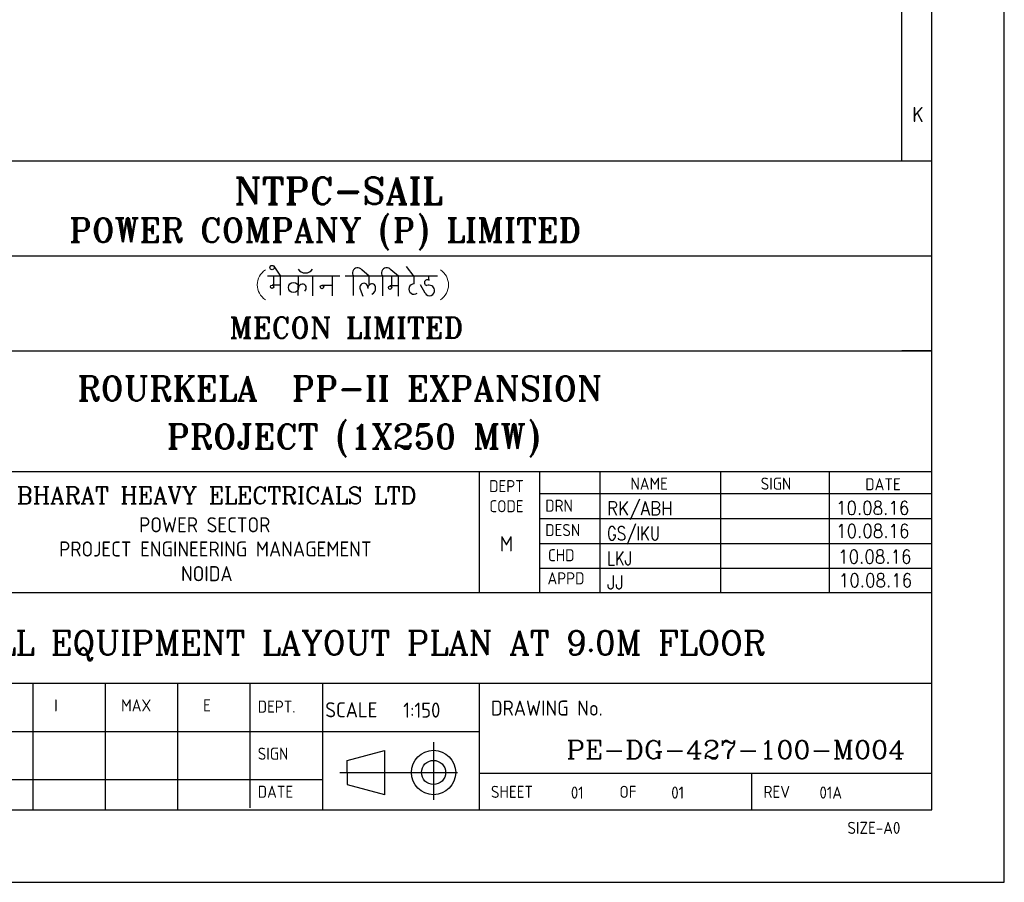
# Model space of a CAD drawing. Extents: x 18893 to 3351893, y -610358 to 406739.
# Tile 54 of 256: x 192901 to 217374, y 280589 to 302016. Entities that reach past the tile are written whole.
import ezdxf
from ezdxf.enums import TextEntityAlignment as Align

# ---------------------------------------------------------------- set-up
doc = ezdxf.new("R2010")
doc.units = 0
doc.header["$LTSCALE"] = 800
doc.header["$MEASUREMENT"] = 0
for name, pattern in [('0', [0]), ('CENTER', [2, 1.25, -0.25, 0.25, -0.25]), ('CONTINOUS', [0])]:
    doc.linetypes.add(name, pattern=pattern)
doc.layers.get('0').update_dxf_attribs({"linetype": 'CONTINUOUS'})
doc.layers.add('1', color=1, linetype='CONTINUOUS')
doc.layers.add('FORMAT', color=7, linetype='CONTINUOUS')
doc.layers.add('TEXT', color=3, linetype='CONTINUOUS', lineweight=15)
doc.styles.add('COMPLEX', font='complex')
doc.styles.add('ROMANC', font='romanc')
doc.styles.add('ROMANT', font='romant')
doc.styles.get("Standard").update_dxf_attribs({"font": 'ISO9'})

# ---------------------------------------------------------------- blocks, each defined once
blk = doc.blocks.new('A$C731D3036')
for p, q in [((-37.8, 265.66), (-37.8, 1816.5)), ((-593.64, 265.66), (-26.68, 265.66)), ((-593.64, 230.66), (-26.68, 230.66)), ((-593.64, 195.66), (-26.68, 195.66)), ((-26.68, 195.66), (-37.8, 195.66)), ((-593.64, 151.19), (-26.68, 151.19)), ((-193.39, 106.76), (-193.39, 151.19)), ((-171.15, 106.76), (-171.15, 151.19)), ((-148.92, 106.76), (-148.92, 151.19)), ((-104.45, 106.76), (-104.45, 151.19)), ((-64.43, 106.76), (-64.43, 151.19)), ((-171.15, 143.12), (-26.68, 143.12)), ((-171.15, 133.95), (-26.68, 133.95)), ((-171.15, 124.78), (-26.68, 124.78)), ((-171.15, 115.6), (-26.68, 115.6)), ((-749.28, 106.72), (-26.68, 106.72)), ((-749.28, 106.72), (-337.95, 106.72)), ((-438, 73.37), (-26.68, 73.37)), ((-357.96, 73.37), (-357.96, 26.68)), ((-331.28, 73.37), (-331.28, 26.68)), ((-304.6, 73.37), (-304.6, 26.68)), ((-277.92, 73.37), (-277.92, 27.39)), ((-251.24, 73.37), (-251.24, 26.68)), ((-193.43, 73.37), (-193.43, 26.68)), ((-438, 55.58), (-193.43, 55.58)), ((-242.14, 44.88), (-228.39, 48.56)), ((-228.39, 48.56), (-228.39, 32.2)), ((-242.14, 40.43), (-242.14, 44.88)), ((-242.14, 40.43), (-242.14, 35.98)), ((-26.68, 40.02), (-193.43, 40.02)), ((-93.19, 40.02), (-93.19, 26.74)), ((-2590.23, 37.8), (-251.24, 37.8)), ((-242.14, 35.98), (-228.39, 32.3))]:
    blk.add_line(p, q)
at = {"color": 7, "linetype": '0'}
for p, q in [((-269.11, 226.81), (-266.61, 223.21)), ((-233.94, 223.13), (-236.69, 225.54)), ((-223.14, 223.13), (-225.99, 225.52)), ((-217.39, 223.04), (-220.23, 226.71)), ((-244.82, 223.23), (-271.41, 223.23)), ((-269.15, 219.28), (-269.15, 223.21)), ((-266.61, 216.18), (-266.61, 223.21)), ((-260.1, 216.09), (-260.07, 223.21)), ((-254.69, 215.93), (-254.69, 223.23)), ((-247.55, 215.93), (-247.55, 223.23)), ((-208.85, 223.13), (-242.79, 223.13)), ((-239.78, 216.02), (-239.78, 223.13)), ((-233.94, 220.04), (-233.94, 223.13)), ((-229.02, 215.93), (-229.02, 223.13)), ((-225.68, 218.92), (-225.68, 223.13)), ((-223.14, 215.85), (-223.14, 223.13)), ((-217.41, 220.37), (-217.41, 223.13)), ((-211.96, 221.65), (-211.96, 223.11)), ((-211.78, 221.65), (-211.96, 221.65)), ((-266.61, 219.89), (-269.77, 219.89)), ((-251.38, 219.8), (-247.55, 219.8)), ((-237.3, 218.33), (-236.27, 215.83)), ((-223.14, 219.56), (-226.26, 219.56)), ((-213.41, 216.93), (-215.13, 219.93))]:
    blk.add_line(p, q, dxfattribs=at)
at = {"linetype": 'CENTER'}
for p, q in [((-210.28, 51.61), (-210.28, 30.41)), ((-244.86, 40.43), (-201.5, 40.43))]:
    blk.add_line(p, q, dxfattribs=at)
for points in [[(0, 1869.86), (-2643.59, 1869.86), (-2643.59, 0), (0, 0)], [(-26.68, 1843.18), (-2616.91, 1843.18), (-2616.91, 26.68), (-26.68, 26.68)]]:
    blk.add_lwpolyline(points, close=True)
at = {"color": 7, "linetype": '0'}
for centre, radius in [((-269.78, 226.35), 0.805), ((-269.77, 219.27), 0.626), ((-261.88, 219), 1.84), ((-251.37, 219.2), 0.635), ((-226.29, 218.94), 0.626)]:
    blk.add_circle(centre, radius, dxfattribs=at)
for radius in [8.18, 4.45]:
    blk.add_circle((-210.28, 40.43), radius)
at = {"linetype": 'Continuous', "lineweight": 0, "ltscale": 10000}
for centre, start, end in [((-268.69, 219.98), 122.6632, 237.3368), ((-211.28, 219.98), 302.663, 57.337)]:
    blk.add_arc(centre, 6.52, start, end, dxfattribs=at)
at = {"color": 7}
blk.add_arc((-257.51, 227.45), 3.1, 212.732, 327.268, dxfattribs=at)
at = {"color": 7, "linetype": '0'}
for centre, radius, start, end in [((-238.24, 224.33), 1.96, 38.0114, 218.012), ((-227.53, 224.32), 1.96, 38.0114, 218.012), ((-212.6, 220.81), 1.06, 53.3168, 262.0685), ((-258.59, 218.84), 1.44, 306.8343, 169.1555), ((-235.97, 219.04), 1.5, 359.0079, 208.1107), ((-233.04, 218.89), 1.43, 1.8057, 188.9062), ((-233.87, 218.66), 2.27, 290.5819, 6.8676), ((-217.45, 218.44), 1.93, 88.6898, 308.406), ((-211.76, 217.86), 1.9, 209.4555, 8.275), ((-212.07, 217.61), 2.26, 13.5209, 107.5128)]:
    blk.add_arc(centre, radius, start, end, dxfattribs=at)
blk.add_text('K', height=5.56).set_placement((-31.82, 282.71), align=Align.MIDDLE)
for s, height, p in [('NAME', 4.447, (-137.73, 144.55)), ('SIGN', 4.447, (-89.75, 144.55)), ('DATE', 4.447, (-51.21, 144.33)), ('DRN', 4.447, (-169.13, 136.44)), ('DESN', 4.447, (-169.13, 127.46)), ('CHD', 4.447, (-168.12, 118.2)), ('APPD', 4.447, (-168.3, 109.7)), ('I', 4.45, (-350.04, 62.91)), ('MAX', 4.447, (-325.37, 62.91)), ('E', 4.45, (-295.17, 62.91)), ('DEPT.', 4.447, (-275.05, 62.45)), ('SCALE', 5.558, (-250.16, 60.74)), ('1:150', 5.558, (-221.44, 60.62)), ('DRAWING No.', 5.5584, (-189.13, 61.36)), ('SIGN', 4.447, (-275.05, 45.13)), ('DATE', 4.447, (-275.05, 31.11)), ('SHEET', 4.447, (-189.13, 31.08)), ('01', 4.447, (-159.69, 30.8)), ('OF', 4.447, (-141.79, 31.08)), ('01', 4.447, (-122.71, 30.8)), ('REV', 4.447, (-88.7, 31.08)), ('SIZE-A0', 4.447, (-57.81, 17.82))]:
    blk.add_text(s, height=height).set_placement(p)
at = {"style": 'COMPLEX'}
blk.add_text('BHARAT HEAVY ELECTRICALS LTD', height=6.2254, dxfattribs=at).set_placement((-290.17, 139.35), align=Align.CENTER)
for s, height, p in [('DEPT', 4.447, (-183.41, 143.65)), ('CODE', 4.447, (-183.41, 136.24)), ('POWER SECTOR', 5.5584, (-294.57, 128.85)), ('M', 5.56, (-183.41, 121.84)), ('PROJECT ENGINEERING MANAGEMENT', 5.5584, (-290.66, 119.94)), ('NOIDA', 5.558, (-293.81, 110.86))]:
    blk.add_text(s, height=height).set_placement(p, align=Align.CENTER)
at = {"layer": '1', "color": 7, "style": 'ROMANT', "width": 1}
for s, height, p in [('NTPC-SAIL', 9.838, (-283.73, 249.69)), ('POWER COMPANY (P) LIMITED', 8.8542, (-344.49, 235.67)), ('MECON LIMITED', 7.7078, (-285.53, 200.4)), ('ROURKELA  PP-II EXPANSION', 9.0812, (-341.53, 177.3)), ('PROJECT (1X250 MW)', 9.0812, (-308.62, 159.55))]:
    blk.add_text(s, height=height, dxfattribs=at).set_placement(p)

msp = doc.modelspace()

# ---------------------------------------------------------------- block references
at = {"color": 1, "linetype": 'CONTINOUS', "lineweight": 15, "xscale": 67.46500254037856, "yscale": 67.46500254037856, "zscale": 67.46500254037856}
msp.add_blockref('A$C731D3036', (217374.11, 280589.29), dxfattribs=at)

# ---------------------------------------------------------------- texts
msp.add_text('01A', height=300).set_placement((212779.67, 282667.31))
at = {"layer": 'FORMAT', "color": 4, "style": 'ROMANC'}
for s, width, p in [('RK/ABH', 0.9, (207498.98, 289708.11)), ('GS/IKU', 0.8, (207498.98, 289089.36)), ('LKJ', 0.8, (207498.98, 288470.61)), ('JJ', 0.9, (207498.98, 287871.37))]:
    msp.add_text(s, height=337.5, dxfattribs=dict(at, width=width)).set_placement(p)
at = {"layer": 'FORMAT', "color": 4}
for s, height, style, width, p in [('10.08.16', 337.5, 'ROMANC', 0.9, (214101.06, 289721.39)), ('10.08.16', 337.5, 'ROMANC', 0.9, (214105.06, 289146.93)), ('10.08.16', 337.5, 'ROMANC', 0.9, (214156.5, 288509.84)), ('10.08.16', 337.5, 'ROMANC', 0.9, (214173.05, 287921.05)), ('PE-DG-427-100-M004', 450, 'COMPLEX', 1.1, (210700.4, 283657.41))]:
    msp.add_text(s, height=height, dxfattribs=dict(at, style=style, width=width)).set_placement(p, align=Align.CENTER)
at = {"layer": 'TEXT', "style": 'ROMANC'}
msp.add_text('T.G.HALL EQUIPMENT LAYOUT PLAN AT 9.0M FLOOR', height=600, dxfattribs=at).set_placement((189713.73, 286238.73))

doc.saveas('drawing.dxf')
